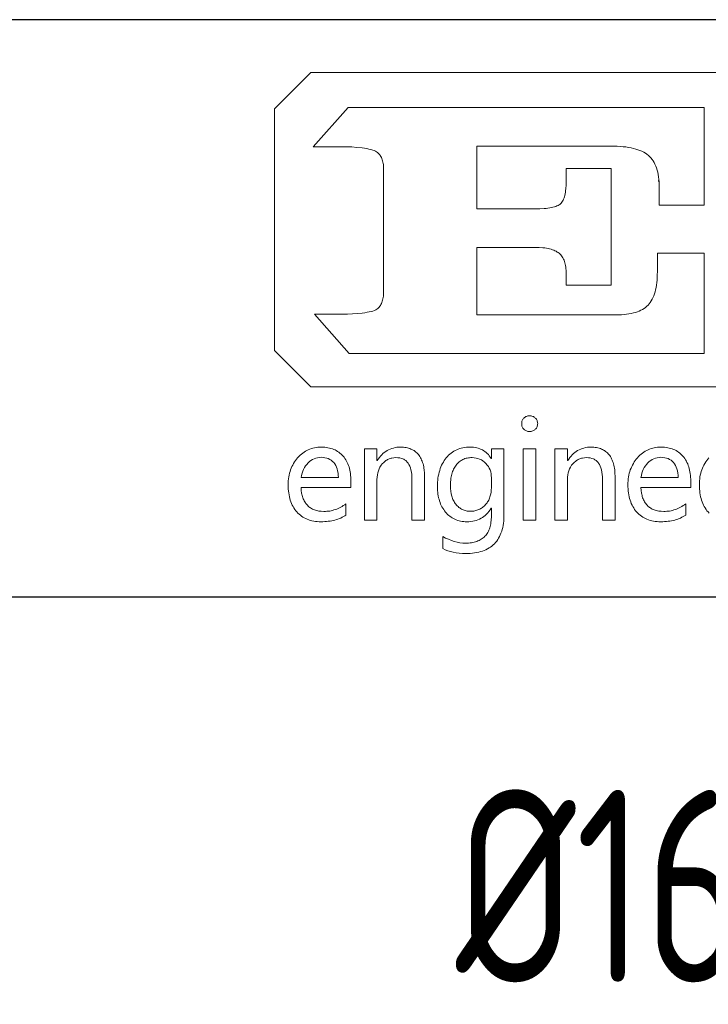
# Model space of a CAD drawing. Header units: millimetres. Extents: x -52 to 1599, y -10 to 584.
# Tile 4 of 7: x 663 to 699, y 39 to 90. Entities that reach past the tile are written whole.
import ezdxf
from ezdxf.enums import TextEntityAlignment as Align

# ---------------------------------------------------------------- set-up
doc = ezdxf.new("R2010")
doc.units = ezdxf.units.MM
doc.header["$LTSCALE"] = 20
for name, color, linetype in [('1轮廓实线层', 7, 'Continuous'), ('6文字层', 3, 'Continuous'), ('图层 1', 7, 'Continuous'), ('图框层', 7, 'Continuous')]:
    doc.layers.add(name, color=color, linetype=linetype)
doc.styles.add('PC_TEXTSTYLE', font='isocp.shx', dxfattribs={"width": 0.8, "bigfont": 'hzfs.shx'})

# ---------------------------------------------------------------- blocks, each defined once
blk = doc.blocks.new('PC_TITLE_BLOCK')
for q in [(-41.734, 40.818), (-41.732, 40.796)]:
    blk.add_line((-41.734, 40.796), q)
at = {"layer": '1轮廓实线层'}
for p, q in [((0, 45), (-180, 45)), ((-60, 30), (0, 30))]:
    blk.add_line(p, q, dxfattribs=at)
at = {"layer": '图层 1', "lineweight": 0}
for p, q in [((-51.73, 42.679), (-50.782, 43.627)), ((-50.782, 43.627), (-33.644, 43.627)), ((-50.782, 43.627), (-50.782, 43.627)), ((-51.73, 36.403), (-51.73, 42.679)), ((-50.721, 41.699), (-49.81, 42.716)), ((-49.81, 42.716), (-46.465, 42.716)), ((-46.465, 42.716), (-40.556, 42.716)), ((-40.556, 42.716), (-40.556, 41.451)), ((-49.966, 41.699), (-50.721, 41.699)), ((-49.85, 41.696), (-49.966, 41.699)), ((-49.721, 41.691), (-49.85, 41.696)), ((-49.586, 41.681), (-49.721, 41.691)), ((-49.454, 41.667), (-49.586, 41.681)), ((-49.391, 41.657), (-49.454, 41.667)), ((-49.332, 41.649), (-49.391, 41.657)), ((-49.274, 41.638), (-49.332, 41.649)), ((-49.222, 41.625), (-49.274, 41.638)), ((-49.177, 41.612), (-49.222, 41.625)), ((-49.134, 41.599), (-49.177, 41.612)), ((-49.1, 41.586), (-49.134, 41.599)), ((-49.074, 41.567), (-49.1, 41.586)), ((-49.053, 41.551), (-49.074, 41.567)), ((-49.031, 41.533), (-49.053, 41.551)), ((-49.013, 41.512), (-49.031, 41.533)), ((-48.994, 41.491), (-49.013, 41.512)), ((-48.979, 41.467), (-48.994, 41.491)), ((-48.963, 41.443), (-48.979, 41.467)), ((-42.988, 41.715), (-46.465, 41.715)), ((-46.465, 41.715), (-46.465, 40.083)), ((-42.903, 41.712), (-42.988, 41.715)), ((-42.821, 41.71), (-42.903, 41.712)), ((-42.742, 41.704), (-42.821, 41.71)), ((-42.666, 41.699), (-42.742, 41.704)), ((-42.594, 41.691), (-42.666, 41.699)), ((-42.526, 41.681), (-42.594, 41.691)), ((-42.46, 41.667), (-42.526, 41.681)), ((-42.396, 41.654), (-42.46, 41.667)), ((-42.336, 41.638), (-42.396, 41.654)), ((-42.28, 41.62), (-42.336, 41.638)), ((-42.227, 41.599), (-42.28, 41.62)), ((-42.177, 41.578), (-42.227, 41.599)), ((-42.13, 41.554), (-42.177, 41.578)), ((-42.087, 41.53), (-42.13, 41.554)), ((-42.048, 41.501), (-42.087, 41.53)), ((-42.008, 41.472), (-42.048, 41.501)), ((-41.976, 41.44), (-42.008, 41.472)), ((-48.95, 41.417), (-48.963, 41.443)), ((-48.939, 41.39), (-48.95, 41.417)), ((-48.928, 41.361), (-48.939, 41.39)), ((-48.918, 41.332), (-48.928, 41.361)), ((-48.91, 41.3), (-48.918, 41.332)), ((-48.905, 41.266), (-48.91, 41.3)), ((-48.899, 41.232), (-48.905, 41.266)), ((-48.897, 41.195), (-48.899, 41.232)), ((-41.942, 41.406), (-41.976, 41.44)), ((-41.913, 41.369), (-41.942, 41.406)), ((-41.887, 41.329), (-41.913, 41.369)), ((-41.86, 41.287), (-41.887, 41.329)), ((-41.837, 41.242), (-41.86, 41.287)), ((-41.815, 41.195), (-41.837, 41.242)), ((-40.556, 41.451), (-40.556, 40.181)), ((-48.894, 41.158), (-48.897, 41.195)), ((-48.894, 41.118), (-48.894, 41.158)), ((-48.894, 37.923), (-48.894, 41.118)), ((-44.144, 40.82), (-44.144, 41.134)), ((-44.144, 41.134), (-42.975, 41.134)), ((-42.975, 41.134), (-42.975, 39.616)), ((-41.797, 41.145), (-41.815, 41.195)), ((-41.781, 41.092), (-41.797, 41.145)), ((-41.765, 41.034), (-41.781, 41.092)), ((-41.755, 40.976), (-41.765, 41.034)), ((-41.744, 40.915), (-41.755, 40.976)), ((-44.155, 40.606), (-44.147, 40.709)), ((-44.147, 40.709), (-44.144, 40.82)), ((-41.736, 40.849), (-41.744, 40.915)), ((-41.731, 40.783), (-41.736, 40.849)), ((-41.728, 40.714), (-41.731, 40.783)), ((-41.726, 40.64), (-41.728, 40.714)), ((-44.181, 40.434), (-44.173, 40.474)), ((-44.173, 40.474), (-44.165, 40.516)), ((-44.165, 40.516), (-44.16, 40.559)), ((-44.16, 40.559), (-44.155, 40.606)), ((-41.726, 40.181), (-41.726, 40.64)), ((-44.358, 40.173), (-44.332, 40.186)), ((-44.332, 40.186), (-44.311, 40.199)), ((-44.311, 40.199), (-44.289, 40.218)), ((-44.289, 40.218), (-44.274, 40.234)), ((-44.274, 40.234), (-44.255, 40.255)), ((-44.255, 40.255), (-44.242, 40.279)), ((-44.242, 40.279), (-44.226, 40.305)), ((-44.226, 40.305), (-44.213, 40.334)), ((-44.213, 40.334), (-44.202, 40.366)), ((-44.202, 40.366), (-44.192, 40.397)), ((-44.192, 40.397), (-44.181, 40.434)), ((-46.465, 40.083), (-44.955, 40.083)), ((-44.955, 40.083), (-44.831, 40.086)), ((-44.831, 40.086), (-44.72, 40.091)), ((-44.72, 40.091), (-44.667, 40.096)), ((-44.667, 40.096), (-44.619, 40.102)), ((-44.619, 40.102), (-44.572, 40.11)), ((-44.572, 40.11), (-44.53, 40.118)), ((-44.53, 40.118), (-44.49, 40.125)), ((-44.49, 40.125), (-44.45, 40.136)), ((-44.45, 40.136), (-44.419, 40.147)), ((-44.419, 40.147), (-44.387, 40.16)), ((-44.387, 40.16), (-44.358, 40.173)), ((-40.556, 40.181), (-41.726, 40.181)), ((-42.975, 39.616), (-42.975, 38.098)), ((-44.955, 39.08), (-46.465, 39.08)), ((-46.465, 39.08), (-46.465, 37.327)), ((-44.849, 39.077), (-44.955, 39.08)), ((-44.751, 39.072), (-44.849, 39.077)), ((-44.704, 39.067), (-44.751, 39.072)), ((-44.659, 39.059), (-44.704, 39.067)), ((-44.617, 39.051), (-44.659, 39.059)), ((-44.577, 39.043), (-44.617, 39.051)), ((-44.538, 39.032), (-44.577, 39.043)), ((-44.503, 39.019), (-44.538, 39.032)), ((-44.469, 39.009), (-44.503, 39.019)), ((-44.437, 38.993), (-44.469, 39.009)), ((-44.406, 38.98), (-44.437, 38.993)), ((-44.377, 38.961), (-44.406, 38.98)), ((-44.35, 38.945), (-44.377, 38.961)), ((-44.326, 38.927), (-44.35, 38.945)), ((-44.305, 38.906), (-44.326, 38.927)), ((-44.284, 38.885), (-44.305, 38.906)), ((-41.773, 38.446), (-41.773, 38.927)), ((-41.773, 38.927), (-40.556, 38.927)), ((-40.556, 38.927), (-40.556, 37.628)), ((-44.266, 38.861), (-44.284, 38.885)), ((-44.247, 38.834), (-44.266, 38.861)), ((-44.231, 38.808), (-44.247, 38.834)), ((-44.215, 38.779), (-44.231, 38.808)), ((-44.202, 38.747), (-44.215, 38.779)), ((-44.192, 38.716), (-44.202, 38.747)), ((-44.181, 38.681), (-44.192, 38.716)), ((-44.171, 38.647), (-44.181, 38.681)), ((-44.163, 38.607), (-44.171, 38.647)), ((-44.157, 38.568), (-44.163, 38.607)), ((-44.152, 38.528), (-44.157, 38.568)), ((-44.147, 38.483), (-44.152, 38.528)), ((-44.147, 38.438), (-44.147, 38.483)), ((-44.144, 38.393), (-44.147, 38.438)), ((-44.144, 38.098), (-44.144, 38.393)), ((-41.776, 38.372), (-41.773, 38.446)), ((-41.797, 38.098), (-41.789, 38.164)), ((-41.789, 38.164), (-41.784, 38.23)), ((-41.784, 38.23), (-41.778, 38.298)), ((-41.778, 38.298), (-41.776, 38.372)), ((-48.897, 37.847), (-48.894, 37.884)), ((-48.894, 37.884), (-48.894, 37.923)), ((-42.975, 38.098), (-44.144, 38.098)), ((-41.85, 37.871), (-41.834, 37.923)), ((-41.834, 37.923), (-41.821, 37.979)), ((-41.821, 37.979), (-41.807, 38.037)), ((-41.807, 38.037), (-41.797, 38.098)), ((-48.95, 37.625), (-48.936, 37.651)), ((-48.936, 37.651), (-48.926, 37.681)), ((-48.926, 37.681), (-48.918, 37.71)), ((-48.918, 37.71), (-48.91, 37.741)), ((-48.91, 37.741), (-48.905, 37.776)), ((-48.905, 37.776), (-48.899, 37.81)), ((-48.899, 37.81), (-48.897, 37.847)), ((-41.987, 37.615), (-41.958, 37.649)), ((-41.958, 37.649), (-41.934, 37.688)), ((-41.934, 37.688), (-41.91, 37.731)), ((-41.91, 37.731), (-41.889, 37.773)), ((-41.889, 37.773), (-41.868, 37.82)), ((-41.868, 37.82), (-41.85, 37.871)), ((-40.556, 37.628), (-40.556, 36.323)), ((-49.575, 37.361), (-49.446, 37.374)), ((-49.446, 37.374), (-49.383, 37.382)), ((-49.383, 37.382), (-49.322, 37.393)), ((-49.322, 37.393), (-49.266, 37.403)), ((-49.266, 37.403), (-49.216, 37.416)), ((-49.216, 37.416), (-49.169, 37.427)), ((-49.169, 37.427), (-49.129, 37.443)), ((-49.129, 37.443), (-49.095, 37.456)), ((-49.095, 37.456), (-49.068, 37.472)), ((-49.068, 37.472), (-49.047, 37.49)), ((-49.047, 37.49), (-49.029, 37.509)), ((-49.029, 37.509), (-49.01, 37.53)), ((-49.01, 37.53), (-48.992, 37.551)), ((-48.992, 37.551), (-48.976, 37.572)), ((-48.976, 37.572), (-48.963, 37.599)), ((-48.963, 37.599), (-48.95, 37.625)), ((-42.454, 37.364), (-42.399, 37.377)), ((-42.399, 37.377), (-42.346, 37.39)), ((-42.346, 37.39), (-42.293, 37.409)), ((-42.293, 37.409), (-42.246, 37.427)), ((-42.246, 37.427), (-42.201, 37.448)), ((-42.201, 37.448), (-42.159, 37.469)), ((-42.159, 37.469), (-42.119, 37.496)), ((-42.119, 37.496), (-42.082, 37.522)), ((-42.082, 37.522), (-42.048, 37.549)), ((-42.048, 37.549), (-42.016, 37.58)), ((-42.016, 37.58), (-41.987, 37.615)), ((-49.792, 36.323), (-50.687, 37.343)), ((-50.687, 37.343), (-49.948, 37.343)), ((-49.948, 37.343), (-49.831, 37.345)), ((-49.831, 37.345), (-49.705, 37.35)), ((-49.705, 37.35), (-49.575, 37.361)), ((-46.465, 37.327), (-42.853, 37.327)), ((-42.853, 37.327), (-42.779, 37.329)), ((-42.779, 37.329), (-42.71, 37.332)), ((-42.71, 37.332), (-42.642, 37.337)), ((-42.642, 37.337), (-42.576, 37.343)), ((-42.576, 37.343), (-42.515, 37.353)), ((-42.515, 37.353), (-42.454, 37.364)), ((-50.782, 35.455), (-51.73, 36.403)), ((-40.556, 36.323), (-49.792, 36.323)), ((-49.792, 36.323), (-49.792, 36.323)), ((-10.432, 35.455), (-50.782, 35.455))]:
    blk.add_line(p, q, dxfattribs=at)
for points in [[(-45.303, 34.499), (-45.303, 34.52), (-45.301, 34.539), (-45.295, 34.56), (-45.29, 34.578), (-45.28, 34.597), (-45.272, 34.613), (-45.258, 34.628), (-45.245, 34.644), (-45.229, 34.657), (-45.214, 34.671), (-45.195, 34.681), (-45.179, 34.689), (-45.161, 34.694), (-45.14, 34.7), (-45.118, 34.702), (-45.097, 34.702), (-45.076, 34.702), (-45.055, 34.7), (-45.037, 34.694), (-45.016, 34.689), (-44.997, 34.681), (-44.981, 34.671), (-44.963, 34.657), (-44.949, 34.644), (-44.934, 34.631), (-44.92, 34.613), (-44.91, 34.597), (-44.902, 34.578), (-44.897, 34.56), (-44.891, 34.541), (-44.889, 34.52), (-44.886, 34.499), (-44.889, 34.475), (-44.891, 34.457), (-44.897, 34.436), (-44.902, 34.417), (-44.91, 34.401), (-44.92, 34.383), (-44.934, 34.367), (-44.949, 34.354), (-44.963, 34.338), (-44.981, 34.327), (-44.997, 34.317), (-45.016, 34.309), (-45.037, 34.304), (-45.055, 34.298), (-45.076, 34.296), (-45.097, 34.296), (-45.118, 34.296), (-45.14, 34.298), (-45.161, 34.304), (-45.179, 34.309), (-45.198, 34.317), (-45.214, 34.327), (-45.229, 34.338), (-45.245, 34.354), (-45.258, 34.367), (-45.272, 34.383), (-45.282, 34.401), (-45.29, 34.417), (-45.295, 34.436), (-45.301, 34.457), (-45.303, 34.475), (-45.303, 34.499), (-45.303, 34.499)], [(-49.742, 32.836), (-51.038, 32.836), (-51.033, 32.764), (-51.025, 32.696), (-51.017, 32.664), (-51.009, 32.632), (-51.001, 32.603), (-50.993, 32.574), (-50.983, 32.545), (-50.969, 32.519), (-50.956, 32.492), (-50.943, 32.466), (-50.927, 32.442), (-50.911, 32.421), (-50.893, 32.397), (-50.874, 32.379), (-50.856, 32.358), (-50.835, 32.339), (-50.814, 32.323), (-50.79, 32.308), (-50.766, 32.292), (-50.742, 32.278), (-50.716, 32.268), (-50.69, 32.257), (-50.663, 32.247), (-50.634, 32.239), (-50.605, 32.234), (-50.576, 32.226), (-50.513, 32.22), (-50.444, 32.218), (-50.407, 32.218), (-50.367, 32.22), (-50.33, 32.223), (-50.293, 32.228), (-50.254, 32.236), (-50.22, 32.244), (-50.183, 32.255), (-50.146, 32.265), (-50.111, 32.278), (-50.077, 32.294), (-50.04, 32.31), (-50.006, 32.329), (-49.974, 32.347), (-49.94, 32.368), (-49.905, 32.392), (-49.874, 32.416), (-49.874, 32.123), (-49.905, 32.102), (-49.937, 32.083), (-49.971, 32.065), (-50.006, 32.046), (-50.043, 32.033), (-50.08, 32.017), (-50.119, 32.004), (-50.159, 31.993), (-50.198, 31.983), (-50.241, 31.975), (-50.286, 31.967), (-50.33, 31.962), (-50.375, 31.956), (-50.423, 31.954), (-50.473, 31.951), (-50.521, 31.951), (-50.571, 31.951), (-50.618, 31.954), (-50.666, 31.959), (-50.711, 31.967), (-50.756, 31.975), (-50.798, 31.985), (-50.84, 31.999), (-50.88, 32.014), (-50.917, 32.03), (-50.954, 32.049), (-50.991, 32.07), (-51.025, 32.094), (-51.057, 32.117), (-51.088, 32.144), (-51.12, 32.173), (-51.149, 32.204), (-51.175, 32.236), (-51.202, 32.27), (-51.226, 32.308), (-51.247, 32.344), (-51.268, 32.384), (-51.286, 32.424), (-51.302, 32.466), (-51.318, 32.508), (-51.331, 32.553), (-51.342, 32.6), (-51.352, 32.648), (-51.36, 32.698), (-51.365, 32.748), (-51.371, 32.801), (-51.373, 32.854), (-51.373, 32.909), (-51.373, 32.962), (-51.371, 33.015), (-51.365, 33.065), (-51.358, 33.115), (-51.35, 33.163), (-51.339, 33.208), (-51.326, 33.255), (-51.313, 33.298), (-51.294, 33.342), (-51.278, 33.385), (-51.257, 33.424), (-51.233, 33.464), (-51.21, 33.504), (-51.183, 33.54), (-51.157, 33.577), (-51.128, 33.612), (-51.096, 33.646), (-51.064, 33.678), (-51.03, 33.707), (-50.996, 33.733), (-50.962, 33.757), (-50.925, 33.781), (-50.888, 33.802), (-50.851, 33.82), (-50.811, 33.836), (-50.771, 33.849), (-50.732, 33.86), (-50.69, 33.87), (-50.647, 33.879), (-50.602, 33.884), (-50.558, 33.886), (-50.513, 33.889), (-50.468, 33.886), (-50.425, 33.884), (-50.383, 33.879), (-50.341, 33.873), (-50.301, 33.865), (-50.262, 33.855), (-50.225, 33.844), (-50.191, 33.831), (-50.154, 33.815), (-50.122, 33.797), (-50.088, 33.778), (-50.058, 33.757), (-50.027, 33.733), (-50, 33.709), (-49.971, 33.683), (-49.945, 33.654), (-49.921, 33.625), (-49.897, 33.593), (-49.876, 33.562), (-49.858, 33.527), (-49.839, 33.49), (-49.821, 33.453), (-49.808, 33.414), (-49.792, 33.374), (-49.781, 33.332), (-49.771, 33.29), (-49.763, 33.245), (-49.755, 33.2), (-49.75, 33.152), (-49.744, 33.105), (-49.742, 33.052), (-49.742, 33.002), (-49.742, 32.836), (-49.742, 32.836)], [(-47.827, 31.993), (-48.155, 31.993), (-48.155, 33.047), (-48.155, 33.115), (-48.16, 33.181), (-48.168, 33.24), (-48.181, 33.298), (-48.194, 33.348), (-48.213, 33.395), (-48.234, 33.438), (-48.258, 33.474), (-48.271, 33.493), (-48.287, 33.509), (-48.3, 33.522), (-48.316, 33.538), (-48.334, 33.551), (-48.35, 33.562), (-48.369, 33.572), (-48.39, 33.583), (-48.429, 33.596), (-48.474, 33.609), (-48.522, 33.614), (-48.572, 33.617), (-48.625, 33.614), (-48.675, 33.606), (-48.699, 33.601), (-48.723, 33.596), (-48.746, 33.585), (-48.767, 33.577), (-48.789, 33.567), (-48.81, 33.554), (-48.831, 33.54), (-48.852, 33.527), (-48.889, 33.493), (-48.926, 33.456), (-48.957, 33.416), (-48.987, 33.372), (-49.01, 33.324), (-49.029, 33.274), (-49.045, 33.224), (-49.055, 33.168), (-49.063, 33.11), (-49.066, 33.049), (-49.066, 31.993), (-49.393, 31.993), (-49.393, 33.844), (-49.066, 33.844), (-49.066, 33.538), (-49.058, 33.538), (-49.031, 33.58), (-49.002, 33.62), (-48.973, 33.657), (-48.942, 33.691), (-48.91, 33.723), (-48.876, 33.752), (-48.839, 33.778), (-48.802, 33.802), (-48.762, 33.82), (-48.723, 33.839), (-48.68, 33.855), (-48.638, 33.865), (-48.593, 33.876), (-48.548, 33.884), (-48.501, 33.886), (-48.451, 33.889), (-48.414, 33.886), (-48.377, 33.884), (-48.342, 33.881), (-48.308, 33.876), (-48.274, 33.868), (-48.242, 33.86), (-48.213, 33.852), (-48.181, 33.839), (-48.155, 33.826), (-48.126, 33.813), (-48.099, 33.797), (-48.076, 33.778), (-48.052, 33.76), (-48.028, 33.738), (-48.007, 33.717), (-47.986, 33.694), (-47.967, 33.667), (-47.949, 33.641), (-47.933, 33.614), (-47.917, 33.585), (-47.904, 33.554), (-47.891, 33.522), (-47.878, 33.488), (-47.867, 33.453), (-47.859, 33.416), (-47.851, 33.379), (-47.843, 33.34), (-47.838, 33.3), (-47.83, 33.216), (-47.827, 33.126), (-47.827, 31.993), (-47.827, 31.993)], [(-45.763, 32.149), (-45.763, 32.086), (-45.765, 32.025), (-45.771, 31.964), (-45.779, 31.909), (-45.786, 31.853), (-45.797, 31.801), (-45.81, 31.748), (-45.823, 31.7), (-45.842, 31.653), (-45.86, 31.608), (-45.879, 31.566), (-45.903, 31.523), (-45.926, 31.484), (-45.953, 31.447), (-45.982, 31.412), (-46.011, 31.378), (-46.043, 31.346), (-46.077, 31.317), (-46.114, 31.291), (-46.151, 31.267), (-46.19, 31.243), (-46.233, 31.222), (-46.278, 31.204), (-46.322, 31.185), (-46.37, 31.172), (-46.42, 31.159), (-46.473, 31.148), (-46.526, 31.138), (-46.581, 31.13), (-46.639, 31.127), (-46.697, 31.122), (-46.758, 31.122), (-46.845, 31.125), (-46.927, 31.13), (-47.006, 31.14), (-47.08, 31.154), (-47.154, 31.172), (-47.225, 31.193), (-47.294, 31.22), (-47.357, 31.251), (-47.357, 31.568), (-47.281, 31.526), (-47.204, 31.492), (-47.13, 31.463), (-47.054, 31.439), (-46.983, 31.418), (-46.909, 31.405), (-46.837, 31.396), (-46.763, 31.394), (-46.724, 31.394), (-46.684, 31.396), (-46.645, 31.402), (-46.608, 31.405), (-46.571, 31.412), (-46.536, 31.42), (-46.502, 31.428), (-46.47, 31.439), (-46.439, 31.449), (-46.41, 31.463), (-46.381, 31.478), (-46.354, 31.494), (-46.328, 31.513), (-46.304, 31.531), (-46.28, 31.55), (-46.259, 31.571), (-46.238, 31.595), (-46.219, 31.618), (-46.201, 31.645), (-46.185, 31.671), (-46.169, 31.7), (-46.156, 31.729), (-46.143, 31.761), (-46.132, 31.793), (-46.122, 31.827), (-46.114, 31.864), (-46.106, 31.898), (-46.101, 31.938), (-46.095, 31.978), (-46.093, 32.017), (-46.09, 32.059), (-46.09, 32.104), (-46.09, 32.3), (-46.095, 32.3), (-46.124, 32.257), (-46.153, 32.218), (-46.183, 32.181), (-46.214, 32.146), (-46.249, 32.115), (-46.283, 32.086), (-46.32, 32.062), (-46.359, 32.038), (-46.399, 32.017), (-46.441, 31.999), (-46.484, 31.985), (-46.528, 31.972), (-46.576, 31.962), (-46.623, 31.956), (-46.674, 31.951), (-46.726, 31.951), (-46.769, 31.951), (-46.811, 31.954), (-46.851, 31.959), (-46.89, 31.967), (-46.93, 31.975), (-46.967, 31.985), (-47.004, 31.999), (-47.041, 32.012), (-47.075, 32.03), (-47.107, 32.049), (-47.138, 32.067), (-47.17, 32.091), (-47.199, 32.115), (-47.228, 32.141), (-47.257, 32.17), (-47.284, 32.199), (-47.307, 32.231), (-47.331, 32.265), (-47.355, 32.3), (-47.376, 32.334), (-47.394, 32.371), (-47.41, 32.41), (-47.426, 32.45), (-47.439, 32.49), (-47.452, 32.532), (-47.463, 32.574), (-47.471, 32.619), (-47.479, 32.664), (-47.484, 32.711), (-47.489, 32.762), (-47.492, 32.809), (-47.492, 32.862), (-47.492, 32.92), (-47.489, 32.975), (-47.484, 33.031), (-47.479, 33.086), (-47.471, 33.136), (-47.46, 33.189), (-47.447, 33.237), (-47.434, 33.284), (-47.418, 33.332), (-47.402, 33.377), (-47.384, 33.419), (-47.363, 33.461), (-47.339, 33.501), (-47.315, 33.54), (-47.289, 33.577), (-47.262, 33.612), (-47.231, 33.646), (-47.202, 33.678), (-47.17, 33.707), (-47.136, 33.733), (-47.101, 33.757), (-47.067, 33.781), (-47.03, 33.802), (-46.993, 33.818), (-46.953, 33.836), (-46.911, 33.849), (-46.872, 33.86), (-46.829, 33.87), (-46.784, 33.879), (-46.74, 33.884), (-46.692, 33.886), (-46.645, 33.889), (-46.6, 33.886), (-46.557, 33.884), (-46.513, 33.879), (-46.473, 33.87), (-46.433, 33.86), (-46.394, 33.847), (-46.359, 33.831), (-46.322, 33.815), (-46.291, 33.794), (-46.259, 33.773), (-46.227, 33.749), (-46.198, 33.723), (-46.169, 33.694), (-46.146, 33.662), (-46.119, 33.63), (-46.095, 33.593), (-46.09, 33.593), (-46.09, 33.844), (-45.763, 33.844), (-45.763, 32.149), (-45.763, 32.149)], [(-45.266, 31.993), (-45.266, 33.844), (-44.936, 33.844), (-44.936, 31.993), (-45.266, 31.993), (-45.266, 31.993)], [(-42.874, 31.993), (-43.202, 31.993), (-43.202, 33.047), (-43.202, 33.115), (-43.207, 33.181), (-43.215, 33.24), (-43.225, 33.298), (-43.241, 33.348), (-43.26, 33.395), (-43.281, 33.438), (-43.305, 33.474), (-43.318, 33.493), (-43.334, 33.509), (-43.347, 33.522), (-43.363, 33.538), (-43.381, 33.551), (-43.397, 33.562), (-43.415, 33.572), (-43.434, 33.583), (-43.476, 33.596), (-43.521, 33.609), (-43.566, 33.614), (-43.619, 33.617), (-43.672, 33.614), (-43.722, 33.606), (-43.745, 33.601), (-43.769, 33.596), (-43.79, 33.585), (-43.814, 33.577), (-43.835, 33.567), (-43.856, 33.554), (-43.877, 33.54), (-43.899, 33.527), (-43.936, 33.493), (-43.973, 33.456), (-44.004, 33.416), (-44.033, 33.372), (-44.057, 33.324), (-44.076, 33.274), (-44.091, 33.224), (-44.102, 33.168), (-44.11, 33.11), (-44.11, 33.049), (-44.11, 31.993), (-44.44, 31.993), (-44.44, 33.844), (-44.11, 33.844), (-44.11, 33.538), (-44.105, 33.538), (-44.078, 33.58), (-44.049, 33.62), (-44.02, 33.657), (-43.988, 33.691), (-43.954, 33.723), (-43.92, 33.752), (-43.885, 33.778), (-43.848, 33.802), (-43.809, 33.82), (-43.769, 33.839), (-43.727, 33.855), (-43.685, 33.865), (-43.64, 33.876), (-43.595, 33.884), (-43.545, 33.886), (-43.497, 33.889), (-43.46, 33.886), (-43.423, 33.884), (-43.389, 33.881), (-43.355, 33.876), (-43.32, 33.868), (-43.289, 33.86), (-43.257, 33.852), (-43.228, 33.839), (-43.202, 33.826), (-43.173, 33.813), (-43.146, 33.797), (-43.122, 33.778), (-43.099, 33.76), (-43.075, 33.738), (-43.054, 33.717), (-43.033, 33.694), (-43.014, 33.667), (-42.996, 33.641), (-42.98, 33.614), (-42.964, 33.585), (-42.948, 33.554), (-42.938, 33.522), (-42.924, 33.488), (-42.914, 33.453), (-42.906, 33.416), (-42.898, 33.379), (-42.89, 33.34), (-42.885, 33.3), (-42.877, 33.216), (-42.874, 33.126), (-42.874, 31.993), (-42.874, 31.993)], [(-40.907, 32.836), (-42.201, 32.836), (-42.198, 32.764), (-42.188, 32.696), (-42.182, 32.664), (-42.174, 32.632), (-42.167, 32.603), (-42.159, 32.574), (-42.145, 32.545), (-42.135, 32.519), (-42.122, 32.492), (-42.108, 32.466), (-42.093, 32.442), (-42.077, 32.421), (-42.058, 32.397), (-42.04, 32.379), (-42.021, 32.358), (-42, 32.339), (-41.979, 32.323), (-41.955, 32.308), (-41.932, 32.292), (-41.908, 32.278), (-41.881, 32.268), (-41.855, 32.257), (-41.829, 32.247), (-41.8, 32.239), (-41.771, 32.234), (-41.741, 32.226), (-41.678, 32.22), (-41.609, 32.218), (-41.572, 32.218), (-41.533, 32.22), (-41.496, 32.223), (-41.456, 32.228), (-41.419, 32.236), (-41.385, 32.244), (-41.348, 32.255), (-41.311, 32.265), (-41.277, 32.278), (-41.24, 32.294), (-41.205, 32.31), (-41.171, 32.329), (-41.139, 32.347), (-41.105, 32.368), (-41.071, 32.392), (-41.039, 32.416), (-41.039, 32.123), (-41.071, 32.102), (-41.103, 32.083), (-41.137, 32.065), (-41.171, 32.046), (-41.208, 32.033), (-41.245, 32.017), (-41.285, 32.004), (-41.324, 31.993), (-41.364, 31.983), (-41.406, 31.975), (-41.451, 31.967), (-41.496, 31.962), (-41.541, 31.956), (-41.588, 31.954), (-41.636, 31.951), (-41.686, 31.951), (-41.736, 31.951), (-41.784, 31.954), (-41.831, 31.959), (-41.876, 31.967), (-41.921, 31.975), (-41.963, 31.985), (-42.005, 31.999), (-42.045, 32.014), (-42.082, 32.03), (-42.119, 32.049), (-42.156, 32.07), (-42.19, 32.094), (-42.222, 32.117), (-42.254, 32.144), (-42.285, 32.173), (-42.314, 32.204), (-42.341, 32.236), (-42.367, 32.27), (-42.391, 32.308), (-42.412, 32.344), (-42.433, 32.384), (-42.452, 32.424), (-42.468, 32.466), (-42.483, 32.508), (-42.497, 32.553), (-42.507, 32.6), (-42.518, 32.648), (-42.526, 32.698), (-42.531, 32.748), (-42.536, 32.801), (-42.539, 32.854), (-42.539, 32.909), (-42.539, 32.962), (-42.534, 33.015), (-42.531, 33.065), (-42.523, 33.115), (-42.515, 33.163), (-42.504, 33.208), (-42.491, 33.255), (-42.478, 33.298), (-42.46, 33.342), (-42.441, 33.385), (-42.423, 33.424), (-42.399, 33.464), (-42.375, 33.504), (-42.349, 33.54), (-42.322, 33.577), (-42.293, 33.612), (-42.262, 33.646), (-42.227, 33.678), (-42.196, 33.707), (-42.161, 33.733), (-42.127, 33.757), (-42.09, 33.781), (-42.053, 33.802), (-42.016, 33.82), (-41.976, 33.836), (-41.937, 33.849), (-41.895, 33.86), (-41.855, 33.87), (-41.813, 33.879), (-41.768, 33.884), (-41.723, 33.886), (-41.678, 33.889), (-41.633, 33.886), (-41.591, 33.884), (-41.549, 33.879), (-41.506, 33.873), (-41.467, 33.865), (-41.427, 33.855), (-41.39, 33.844), (-41.356, 33.831), (-41.319, 33.815), (-41.287, 33.797), (-41.253, 33.778), (-41.224, 33.757), (-41.192, 33.733), (-41.166, 33.709), (-41.137, 33.683), (-41.11, 33.654), (-41.087, 33.625), (-41.063, 33.593), (-41.042, 33.562), (-41.021, 33.527), (-41.005, 33.49), (-40.986, 33.453), (-40.97, 33.414), (-40.957, 33.374), (-40.947, 33.332), (-40.936, 33.29), (-40.928, 33.245), (-40.92, 33.2), (-40.915, 33.152), (-40.91, 33.105), (-40.907, 33.052), (-40.907, 33.002), (-40.907, 32.836), (-40.907, 32.836)], [(-40.429, 32.173), (-40.456, 32.204), (-40.485, 32.236), (-40.508, 32.27), (-40.532, 32.308), (-40.556, 32.344), (-40.574, 32.384), (-40.593, 32.424), (-40.611, 32.466), (-40.625, 32.508), (-40.638, 32.553), (-40.651, 32.6), (-40.659, 32.648), (-40.667, 32.698), (-40.675, 32.748), (-40.677, 32.801), (-40.68, 32.854), (-40.683, 32.909), (-40.68, 32.962), (-40.677, 33.015), (-40.672, 33.065), (-40.667, 33.115), (-40.659, 33.163), (-40.648, 33.208), (-40.635, 33.255), (-40.619, 33.298), (-40.603, 33.342), (-40.585, 33.385), (-40.567, 33.424), (-40.543, 33.464), (-40.519, 33.504), (-40.493, 33.54), (-40.466, 33.577), (-40.435, 33.612)], [(-50.069, 33.1), (-50.072, 33.16), (-50.077, 33.216), (-50.088, 33.271), (-50.101, 33.321), (-50.117, 33.369), (-50.138, 33.411), (-50.161, 33.451), (-50.188, 33.488), (-50.22, 33.519), (-50.254, 33.546), (-50.291, 33.57), (-50.33, 33.591), (-50.373, 33.604), (-50.418, 33.614), (-50.468, 33.622), (-50.518, 33.625), (-50.565, 33.622), (-50.613, 33.614), (-50.658, 33.604), (-50.7, 33.588), (-50.742, 33.567), (-50.782, 33.543), (-50.822, 33.511), (-50.856, 33.48), (-50.89, 33.44), (-50.922, 33.401), (-50.948, 33.356), (-50.975, 33.311), (-50.993, 33.261), (-51.012, 33.21), (-51.025, 33.155), (-51.038, 33.1), (-50.069, 33.1), (-50.069, 33.1)], [(-46.09, 33.094), (-46.093, 33.147), (-46.098, 33.197), (-46.109, 33.247), (-46.124, 33.295), (-46.146, 33.34), (-46.169, 33.382), (-46.201, 33.424), (-46.233, 33.464), (-46.272, 33.498), (-46.312, 33.53), (-46.351, 33.556), (-46.396, 33.577), (-46.441, 33.596), (-46.489, 33.606), (-46.539, 33.614), (-46.592, 33.617), (-46.626, 33.617), (-46.658, 33.614), (-46.687, 33.609), (-46.718, 33.604), (-46.748, 33.599), (-46.777, 33.591), (-46.803, 33.58), (-46.829, 33.567), (-46.856, 33.554), (-46.88, 33.54), (-46.903, 33.525), (-46.927, 33.506), (-46.948, 33.488), (-46.969, 33.467), (-46.99, 33.445), (-47.009, 33.422), (-47.027, 33.395), (-47.043, 33.369), (-47.059, 33.342), (-47.072, 33.313), (-47.088, 33.284), (-47.099, 33.253), (-47.109, 33.221), (-47.12, 33.187), (-47.128, 33.152), (-47.136, 33.118), (-47.144, 33.081), (-47.149, 33.044), (-47.154, 32.965), (-47.157, 32.88), (-47.154, 32.809), (-47.149, 32.74), (-47.138, 32.674), (-47.122, 32.614), (-47.112, 32.585), (-47.101, 32.556), (-47.091, 32.529), (-47.078, 32.503), (-47.062, 32.476), (-47.049, 32.45), (-47.03, 32.426), (-47.014, 32.402), (-46.996, 32.381), (-46.977, 32.36), (-46.956, 32.342), (-46.935, 32.323), (-46.914, 32.308), (-46.893, 32.292), (-46.869, 32.278), (-46.845, 32.268), (-46.821, 32.257), (-46.798, 32.247), (-46.771, 32.239), (-46.745, 32.234), (-46.718, 32.228), (-46.689, 32.223), (-46.66, 32.223), (-46.631, 32.22), (-46.602, 32.223), (-46.573, 32.223), (-46.544, 32.228), (-46.518, 32.231), (-46.491, 32.239), (-46.465, 32.247), (-46.439, 32.255), (-46.415, 32.265), (-46.391, 32.276), (-46.367, 32.289), (-46.344, 32.302), (-46.322, 32.318), (-46.301, 32.336), (-46.28, 32.355), (-46.259, 32.374), (-46.241, 32.395), (-46.222, 32.418), (-46.204, 32.44), (-46.188, 32.463), (-46.175, 32.487), (-46.161, 32.513), (-46.148, 32.54), (-46.138, 32.566), (-46.127, 32.593), (-46.111, 32.651), (-46.098, 32.709), (-46.093, 32.772), (-46.09, 32.838), (-46.09, 33.094), (-46.09, 33.094)], [(-41.235, 33.1), (-41.237, 33.16), (-41.242, 33.216), (-41.253, 33.271), (-41.266, 33.321), (-41.282, 33.369), (-41.303, 33.411), (-41.327, 33.451), (-41.353, 33.488), (-41.385, 33.519), (-41.419, 33.546), (-41.456, 33.57), (-41.496, 33.591), (-41.538, 33.604), (-41.583, 33.614), (-41.633, 33.622), (-41.683, 33.625), (-41.731, 33.622), (-41.778, 33.614), (-41.823, 33.604), (-41.866, 33.588), (-41.908, 33.567), (-41.947, 33.543), (-41.987, 33.511), (-42.021, 33.48), (-42.056, 33.44), (-42.087, 33.401), (-42.114, 33.356), (-42.14, 33.311), (-42.159, 33.261), (-42.177, 33.21), (-42.19, 33.155), (-42.201, 33.1), (-41.235, 33.1), (-41.235, 33.1)]]:
    blk.add_lwpolyline(points, dxfattribs=at)
at = {"layer": '6文字层', "style": 'PC_TEXTSTYLE', "flags": 8}
for tag, height, width, p, p2 in [('产品名称或材料标记', 7, 0.600652, (-113.463, 28.635), (-66.422, 28.635)), ('图样名称', 5, 2.004495, (-54.785, 19.978), (-5.268, 19.978)), ('标准化', 3.5, 1.023147, (-133.835, 15.372), (-120.752, 15.372)), ('重量', 3.5, 1.408247, (-88.457, 7.542), (-76.549, 7.542)), ('比例', 3.5, 1.385287, (-73.354, 7.542), (-61.929, 7.542)), ('图样代号', 5, 2.006536, (-54.785, 5.63), (-5.516, 5.63)), ('审核', 3.5, 1.579393, (-163.989, 5.367), (-150.634, 5.367)), ('工艺', 3.5, 1.621807, (-164.21, 0.371), (-150.891, 0.371)), ('共几页', 3.5, 0.557144, (-108.073, 0.625), (-101.045, 0.625)), ('日期', 3.5, 1.560088, (-133.835, 0.371), (-120.752, 0.371))]:
    blk.add_attdef(tag, text='', height=height, dxfattribs=dict(at, width=width)).set_placement(p, p2, align=Align.FIT)
at = {"layer": '6文字层', "style": 'PC_TEXTSTYLE', "width": 9.905045, "flags": 8}
blk.add_attdef('设计', text='', height=3.5, rotation=358.4644, dxfattribs=at).set_placement((-164.229, 15.372), (-150.367, 15), align=Align.FIT)
at = {"layer": '6文字层', "color": 3, "style": 'PC_TEXTSTYLE', "width": 0.56476, "flags": 8}
blk.add_attdef('第几页', text='', height=3.5, dxfattribs=at).set_placement((-78.287, 0.753), (-71.163, 0.753), align=Align.FIT)
at = {"layer": '6文字层', "ltscale": 10, "style": 'PC_TEXTSTYLE', "flags": 1}
blk.add_attdef('图纸张数', (-58.679, -0.492), '', height=2.5, dxfattribs=at)

msp = doc.modelspace()

# ---------------------------------------------------------------- block references
at = {"layer": '图框层'}
ref = msp.add_blockref('PC_TITLE_BLOCK', (780, 0), dxfattribs=dict(at, xscale=2, yscale=2, zscale=2))
ref.add_attrib('图样名称', '%%C160主动车轮装配', dxfattribs={"layer": '6文字层', "height": 10, "style": 'PC_TEXTSTYLE', "width": 0.8}).set_placement((719.947, 39.955), align=Align.CENTER)

doc.saveas('drawing.dxf')
